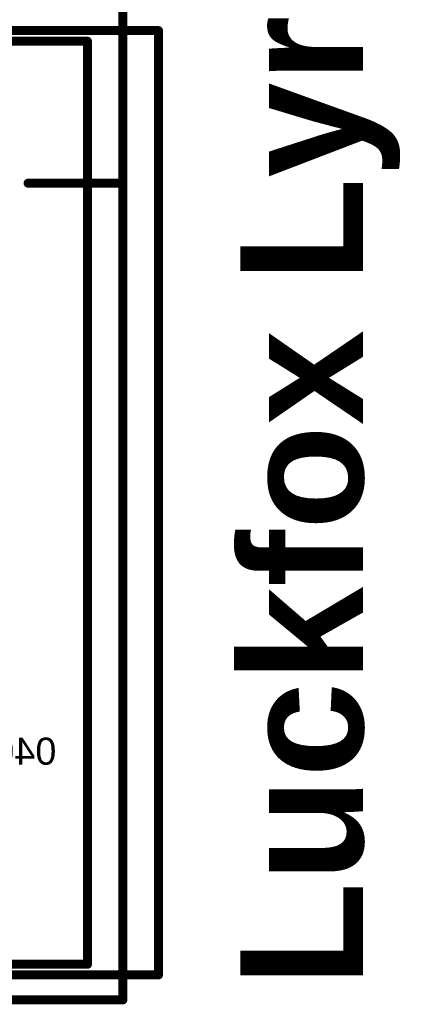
# Model space of a CAD drawing. Header units: inches. Extents: x -0.01 to 1.99, y -0.09 to 2.02.
# Tile 18 of 32: x 0.83 to 1.04, y 1.02 to 1.57. Entities that reach past the tile are written whole.
import ezdxf

# ---------------------------------------------------------------- set-up
doc = ezdxf.new("R2010")
doc.units = ezdxf.units.IN
doc.header["$MEASUREMENT"] = 0
doc.layers.add('Mechanical 8', color=56, linetype='Continuous')
doc.layers.add('Top Overlay', color=2, linetype='Continuous')
doc.styles.add('Arial', font='txt', dxfattribs={"height": 0.2})
doc.styles.add('Arial_Bold', font='txt', dxfattribs={"height": 0.2})

# ---------------------------------------------------------------- blocks, each defined once
blk = doc.blocks.new('FBGA96_14R00X11R00X1R20_4')
at = {"layer": 'Top Overlay', "const_width": 0.005}
for points in [[(0.19685, -0.27559), (0.19685, 0.27559)], [(-0.21654, 0.26181), (0.21654, 0.26181)], [(0.21654, -0.26181), (0.21654, 0.26181)], [(-0.17717, 0.25591), (0.17717, 0.25591)], [(0.17717, -0.25591), (0.17717, 0.25591)], [(0.14428, 0.17722), (0.1756, 0.17722)], [(0.17717, 0.17717), (0.196, 0.17717)], [(0.17717, -0.25591), (0.17717, 0.17717)], [(-0.17717, -0.25591), (0.17717, -0.25591)], [(-0.17717, -0.25591), (0.17717, -0.25591)], [(-0.21654, -0.26181), (0.21654, -0.26181)], [(-0.19685, -0.27559), (0.19685, -0.27559)]]:
    blk.add_lwpolyline(points, dxfattribs=at)
at = {"layer": 'Top Overlay', "const_width": 0.0025}
for points in [[(0.21529, 0.26181, 1), (0.21779, 0.26181, 1)], [(0.21529, 0.26181, 1), (0.21779, 0.26181, 1)], [(0.17592, 0.25591, 1), (0.17842, 0.25591, 1)], [(0.17592, 0.25591, 1), (0.17842, 0.25591, 1)], [(0.14303, 0.17722, 1), (0.14553, 0.17722, 1)], [(0.17435, 0.17722, 1), (0.17685, 0.17722, 1)], [(0.17592, 0.17717, 1), (0.17842, 0.17717, 1)], [(0.17592, 0.17717, 1), (0.17842, 0.17717, 1)], [(0.19475, 0.17717, 1), (0.19725, 0.17717, 1)], [(0.17592, -0.25591, 1), (0.17842, -0.25591, 1)], [(0.17592, -0.25591, 1), (0.17842, -0.25591, 1)], [(0.17592, -0.25591, 1), (0.17842, -0.25591, 1)], [(0.17592, -0.25591, 1), (0.17842, -0.25591, 1)], [(0.21529, -0.26181, 1), (0.21779, -0.26181, 1)], [(0.21529, -0.26181, 1), (0.21779, -0.26181, 1)], [(0.1956, -0.27559, 1), (0.1981, -0.27559, 1)], [(0.1956, -0.27559, 1), (0.1981, -0.27559, 1)]]:
    blk.add_lwpolyline(points, format="xyb", close=True, dxfattribs=at)

msp = doc.modelspace()

# ---------------------------------------------------------------- block references
msp.add_blockref('FBGA96_14R00X11R00X1R20_4', (0.69232, 1.30123))

# ---------------------------------------------------------------- texts
at = {"layer": 'Mechanical 8', "style": 'Arial', "text_generation_flag": 2}
msp.add_text('0402', height=0.015, rotation=360, dxfattribs=at).set_placement((0.85227, 1.156))
at = {"layer": 'Top Overlay', "style": 'Arial_Bold'}
msp.add_text('Luckfox Lyra Ultra', height=0.068, rotation=90, dxfattribs=at).set_placement((1.02228, 1.03288))

doc.saveas('drawing.dxf')
